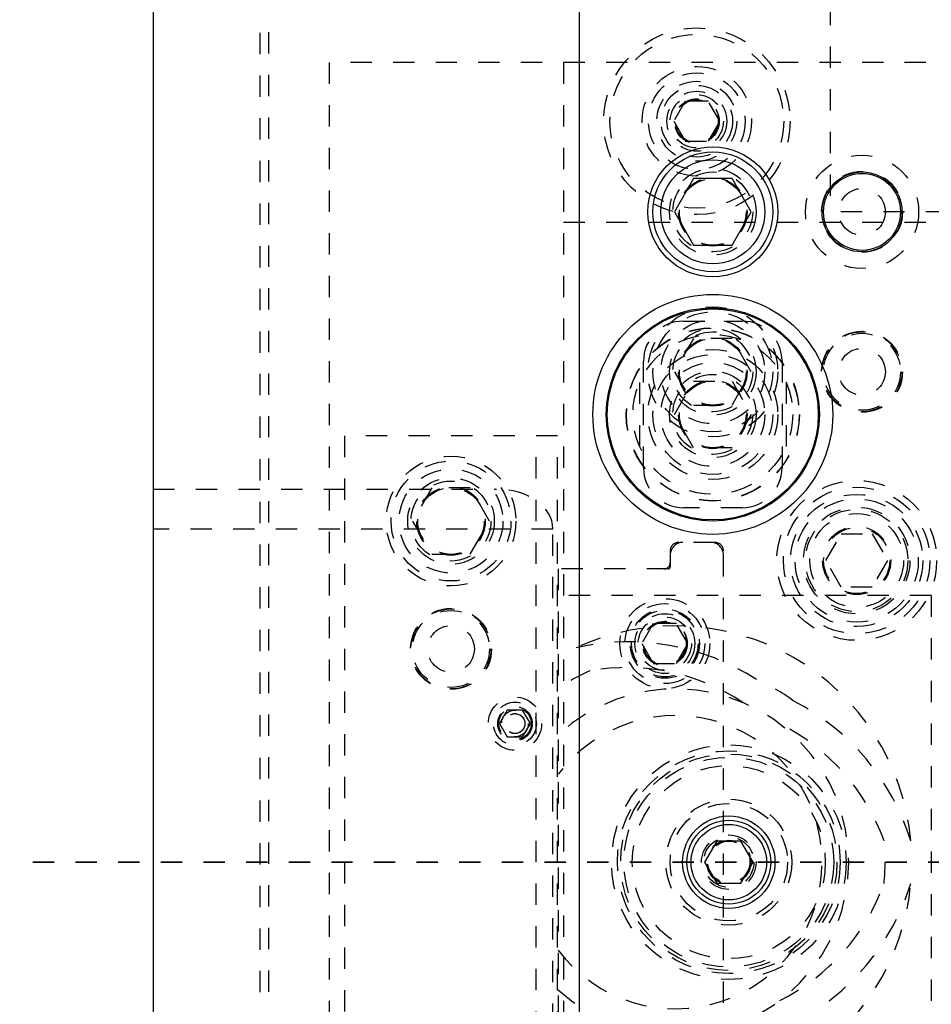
# Model space of a CAD drawing. Header units: inches. Extents: x 1772 to 2706, y -534 to -52.
# Tile 141 of 256: x 1873 to 1877.28, y -438.52 to -433.9. Entities that reach past the tile are written whole.
import ezdxf

# ---------------------------------------------------------------- set-up
doc = ezdxf.new("R2010")
doc.units = ezdxf.units.IN
doc.header["$LTSCALE"] = 0.5
doc.header["$MEASUREMENT"] = 0
doc.linetypes.add('HIDDEN', pattern=[0.225, 0.15, -0.075])
doc.linetypes.add('PHANTOM', pattern=[0.25, 0.125, -0.025, 0.025, -0.025, 0.025, -0.025])
doc.layers.add('SID-M-H', color=4, linetype='HIDDEN')
doc.layers.add('SID-M-S', color=105, linetype='Continuous')

msp = doc.modelspace()

# ---------------------------------------------------------------- linework, layer by layer
at = {"color": 7, "linetype": 'PHANTOM', "lineweight": 35}
msp.add_line((1931.36397, -437.85102), (1866.92985, -437.85102), dxfattribs=at)
at = {"layer": 'SID-M-H'}
for p, q in [((1874.12916, -432.96144), (1874.12916, -440.25844)), ((1874.17016, -440.25844), (1874.17016, -432.96144)), ((1876.80341, -433.42602), (1876.80341, -434.80102)), ((1884.45341, -434.10102), (1874.45341, -434.10102)), ((1874.45341, -434.10102), (1874.45341, -441.60102)), ((1875.55341, -434.10102), (1875.55341, -441.60102)), ((1876.12428, -434.28227), (1876.07015, -434.37602)), ((1876.23253, -434.28227), (1876.12428, -434.28227)), ((1876.28666, -434.37602), (1876.23253, -434.28227)), ((1876.07015, -434.37602), (1876.12428, -434.46977)), ((1876.23253, -434.46977), (1876.28666, -434.37602)), ((1876.12428, -434.46977), (1876.23253, -434.46977)), ((1878.55341, -434.80102), (1876.80341, -434.80102)), ((1889.25341, -434.85102), (1875.55341, -434.85102)), ((1876.11591, -435.31352), (1876.39091, -435.31352)), ((1876.16334, -435.39502), (1876.07327, -435.55102)), ((1876.34347, -435.39502), (1876.16334, -435.39502)), ((1876.43354, -435.55102), (1876.34347, -435.39502)), ((1875.92841, -436.00102), (1875.92841, -435.50102)), ((1876.57841, -435.50102), (1876.57841, -436.00102)), ((1876.07327, -435.55102), (1876.16334, -435.70702)), ((1876.34347, -435.70702), (1876.43354, -435.55102)), ((1875.90966, -435.60115), (1875.90966, -435.90089)), ((1876.07327, -435.75102), (1876.16334, -435.59502)), ((1876.16334, -435.59502), (1876.34347, -435.59502)), ((1876.34347, -435.59502), (1876.43354, -435.75102)), ((1876.59716, -435.60115), (1876.59716, -435.90089)), ((1876.16334, -435.90702), (1876.07327, -435.75102)), ((1876.16334, -435.70702), (1876.34347, -435.70702)), ((1876.43354, -435.75102), (1876.34347, -435.90702)), ((1875.52541, -435.85102), (1874.52541, -435.85102)), ((1874.52541, -435.85102), (1874.52541, -439.85102)), ((1875.42541, -439.85102), (1875.42541, -435.85102)), ((1875.52541, -439.85102), (1875.52541, -435.85102)), ((1876.34347, -435.90702), (1876.16334, -435.90702)), ((1873.62841, -436.10102), (1875.23824, -436.10102)), ((1874.93534, -436.09502), (1874.84527, -436.25102)), ((1875.11547, -436.09502), (1874.93534, -436.09502)), ((1875.20554, -436.25102), (1875.11547, -436.09502)), ((1876.39091, -436.18852), (1876.11591, -436.18852)), ((1874.84527, -436.25102), (1874.93534, -436.40702)), ((1875.11547, -436.40702), (1875.20554, -436.25102)), ((1875.50341, -436.28852), (1873.62841, -436.28852)), ((1875.50341, -439.41352), (1875.50341, -436.28852)), ((1876.26341, -436.35102), (1876.09341, -436.35102)), ((1876.78407, -436.43602), (1876.85624, -436.31102)), ((1876.85624, -436.31102), (1877.00058, -436.31102)), ((1877.00058, -436.31102), (1877.07274, -436.43602)), ((1876.05341, -436.39102), (1876.05341, -436.46602)), ((1876.30341, -439.31102), (1876.30341, -436.39102)), ((1874.93534, -436.40702), (1875.11547, -436.40702)), ((1876.85624, -436.56102), (1876.78407, -436.43602)), ((1877.07274, -436.43602), (1877.00058, -436.56102)), ((1876.04341, -436.47602), (1875.52841, -436.47602)), ((1875.52841, -436.47602), (1875.52841, -439.22602)), ((1877.00058, -436.56102), (1876.85624, -436.56102)), ((1918.07841, -436.60102), (1875.52841, -436.60102)), ((1877.27841, -436.60102), (1877.27841, -439.10102)), ((1875.97428, -436.73227), (1875.92015, -436.82602)), ((1876.08253, -436.73227), (1875.97428, -436.73227)), ((1876.13666, -436.82602), (1876.08253, -436.73227)), ((1875.92015, -436.82602), (1875.97428, -436.91977)), ((1876.08253, -436.91977), (1876.13666, -436.82602)), ((1875.97428, -436.91977), (1876.08253, -436.91977)), ((1875.28932, -437.13852), (1875.25324, -437.20102)), ((1875.36149, -437.13852), (1875.28932, -437.13852)), ((1875.39758, -437.20102), (1875.36149, -437.13852)), ((1875.25324, -437.20102), (1875.28932, -437.26352)), ((1875.36149, -437.26352), (1875.39758, -437.20102)), ((1875.28932, -437.26352), (1875.36149, -437.26352))]:
    msp.add_line(p, q, dxfattribs=at)
for centre, radius in [((1876.17841, -434.37602), 0.4375), ((1876.17841, -434.37602), 0.4075), ((1876.17841, -434.37602), 0.25687), ((1876.17841, -434.37602), 0.22687), ((1876.17841, -434.37602), 0.1875), ((1876.17841, -434.37602), 0.16781), ((1876.17841, -434.37602), 0.1405), ((1876.17841, -434.37602), 0.125), ((1876.17841, -434.37602), 0.10497), ((1876.17841, -434.37602), 0.1047), ((1876.17841, -434.37602), 0.10418), ((1876.17841, -434.37602), 0.1005), ((1876.95341, -434.80102), 0.26565), ((1876.25341, -434.80102), 0.203), ((1876.25341, -434.80102), 0.1875), ((1876.25341, -434.80102), 0.16072), ((1876.25341, -434.80102), 0.16045), ((1876.25341, -434.80102), 0.15993), ((1876.95341, -434.80102), 0.19), ((1876.25341, -434.80102), 0.15625), ((1876.95341, -434.80102), 0.1095), ((1876.25341, -435.55102), 0.3045), ((1876.25341, -435.55102), 0.28125), ((1876.25341, -435.55102), 0.24375), ((1876.25341, -435.75102), 0.40625), ((1876.25341, -435.75102), 0.405), ((1876.25341, -435.75102), 0.375), ((1876.25341, -435.55102), 0.203), ((1876.25341, -435.55102), 0.1875), ((1876.95341, -435.55102), 0.19), ((1876.95341, -435.55102), 0.1875), ((1876.95341, -435.55102), 0.1805), ((1876.25341, -435.55102), 0.16072), ((1876.25341, -435.55102), 0.16045), ((1876.25341, -435.55102), 0.15993), ((1876.25341, -435.55102), 0.15625), ((1876.25341, -435.75102), 0.3045), ((1876.25341, -435.75102), 0.28125), ((1876.95341, -435.55102), 0.1095), ((1876.25341, -435.75102), 0.24375), ((1876.25341, -435.75102), 0.203), ((1876.25341, -435.75102), 0.1875), ((1876.25341, -435.75102), 0.16072), ((1876.25341, -435.75102), 0.16045), ((1876.25341, -435.75102), 0.15993), ((1876.25341, -435.75102), 0.15625), ((1875.02541, -436.25102), 0.3045), ((1875.02541, -436.25102), 0.28125), ((1875.02541, -436.25102), 0.24375), ((1875.02541, -436.25102), 0.203), ((1875.02541, -436.25102), 0.1875), ((1876.92841, -436.43602), 0.375), ((1875.02541, -436.25102), 0.16072), ((1875.02541, -436.25102), 0.16045), ((1875.02541, -436.25102), 0.15993), ((1875.02541, -436.25102), 0.15625), ((1876.92841, -436.43602), 0.34375), ((1876.92841, -436.43602), 0.31), ((1876.92841, -436.43602), 0.28906), ((1876.92841, -436.43602), 0.25), ((1876.92841, -436.43602), 0.24), ((1876.92841, -436.43602), 0.22), ((1876.92841, -436.43602), 0.16), ((1876.92841, -436.43602), 0.155), ((1876.02841, -436.82602), 0.211), ((1875.02541, -436.85102), 0.19), ((1875.02541, -436.85102), 0.1875), ((1875.02541, -436.85102), 0.1805), ((1876.02841, -436.82602), 0.1875), ((1876.02841, -436.82602), 0.1625), ((1876.02841, -436.82602), 0.15625), ((1876.02841, -436.82602), 0.1405), ((1876.02841, -436.82602), 0.125), ((1876.02841, -436.82602), 0.10497), ((1875.02541, -436.85102), 0.1095), ((1876.02841, -436.82602), 0.1047), ((1876.02841, -436.82602), 0.10418), ((1876.02841, -436.82602), 0.1005), ((1875.32541, -437.20102), 0.125), ((1875.32541, -437.20102), 0.1005), ((1875.32541, -437.20102), 0.08068), ((1875.32541, -437.20102), 0.08006), ((1875.32541, -437.20102), 0.07603), ((1875.32541, -437.20102), 0.0625), ((1875.32541, -437.20102), 0.047), ((1875.32541, -437.20102), 0.0465), ((1876.32841, -437.85102), 0.55), ((1876.32841, -437.85102), 0.5225), ((1876.32841, -437.85102), 0.5075), ((1876.32841, -437.85102), 0.49213), ((1876.32841, -437.85102), 0.45276), ((1876.32841, -437.85102), 0.29528), ((1876.32841, -437.85102), 0.27559), ((1876.32841, -437.85102), 0.12795), ((1876.32841, -437.85102), 0.11811), ((1876.32841, -437.85102), 0.10289), ((1876.32841, -437.85102), 0.10262), ((1876.32841, -437.85102), 0.1021), ((1876.32841, -437.85102), 0.09843)]:
    msp.add_circle(centre, radius, dxfattribs=at)
for centre, radius, start, end in [((1876.11591, -435.50102), 0.1875, 90, 180), ((1876.39091, -435.50102), 0.1875, 0, 90), ((1876.11591, -436.00102), 0.1875, 180, 270), ((1876.39091, -436.00102), 0.1875, 270, 0), ((1876.11341, -436.41102), 0.06, 90, 180), ((1876.09341, -436.39102), 0.04, 90, 180), ((1876.24341, -436.41102), 0.06, 0, 90), ((1876.26341, -436.39102), 0.04, 0, 90), ((1876.02341, -436.44602), 0.03, 270, 0), ((1876.04341, -436.46602), 0.01, 270, 0), ((1876.07841, -437.85102), 1.10827, 5.17689, 114.82311), ((1875.85842, -437.92593), 1.10827, 57.25603, 102.78689), ((1875.85057, -437.92154), 0.98327, 56.38159, 100.23103), ((1876.07841, -437.85102), 0.98327, 114.16283, 124.0115), ((1876.07841, -437.85102), 0.93748, 53.87667, 66.12333), ((1876.07841, -437.85102), 0.8125, 227.39633, 132.60367), ((1876.12352, -438.07899), 1.10827, 17.21311, 62.74397), ((1876.07841, -437.85102), 0.6875, 216.8699, 143.1301), ((1876.13126, -438.08359), 0.98327, 19.76897, 63.61841), ((1876.07841, -437.85102), 0.98327, 354.16283, 5.83717), ((1876.07841, -437.85102), 1.10827, 245.17689, 354.82311), ((1876.13126, -437.61845), 0.98327, 296.38159, 340.23103), ((1876.12352, -437.62306), 1.10827, 297.25603, 342.78689)]:
    msp.add_arc(centre, radius, start, end, dxfattribs=at)
msp.add_ellipse((1875.23824, -436.28852), major_axis=(0.26517, 0), ratio=0.7071068, start_param=0, end_param=1.5707963, dxfattribs=at)
at = {"layer": 'SID-M-S'}
for p, q in [((1873.62841, -428.35102), (1873.62841, -447.35102)), ((1875.62841, -447.35102), (1875.62841, -428.35102)), ((1876.16334, -434.64502), (1876.07327, -434.80102)), ((1876.34347, -434.64502), (1876.16334, -434.64502)), ((1876.43354, -434.80102), (1876.34347, -434.64502)), ((1876.07327, -434.80102), (1876.16334, -434.95702)), ((1876.34347, -434.95702), (1876.43354, -434.80102)), ((1876.16334, -434.95702), (1876.34347, -434.95702)), ((1876.27158, -437.7526), (1876.21476, -437.85102)), ((1876.38523, -437.7526), (1876.27158, -437.7526)), ((1876.44206, -437.85102), (1876.38523, -437.7526)), ((1876.21476, -437.85102), (1876.27158, -437.94945)), ((1876.38523, -437.94945), (1876.44206, -437.85102)), ((1876.27158, -437.94945), (1876.38523, -437.94945))]:
    msp.add_line(p, q, dxfattribs=at)
for centre, radius in [((1876.25341, -434.80102), 0.3045), ((1876.25341, -434.80102), 0.28125), ((1876.25341, -434.80102), 0.24375), ((1876.95341, -434.80102), 0.1875), ((1876.95341, -434.80102), 0.1805), ((1876.25341, -435.75102), 0.5625), ((1876.25341, -435.75102), 0.5), ((1876.25341, -435.75102), 0.495), ((1876.32841, -437.85102), 0.21654), ((1876.32841, -437.85102), 0.19685), ((1876.32841, -437.85102), 0.17717)]:
    msp.add_circle(centre, radius, dxfattribs=at)

doc.saveas('drawing.dxf')
